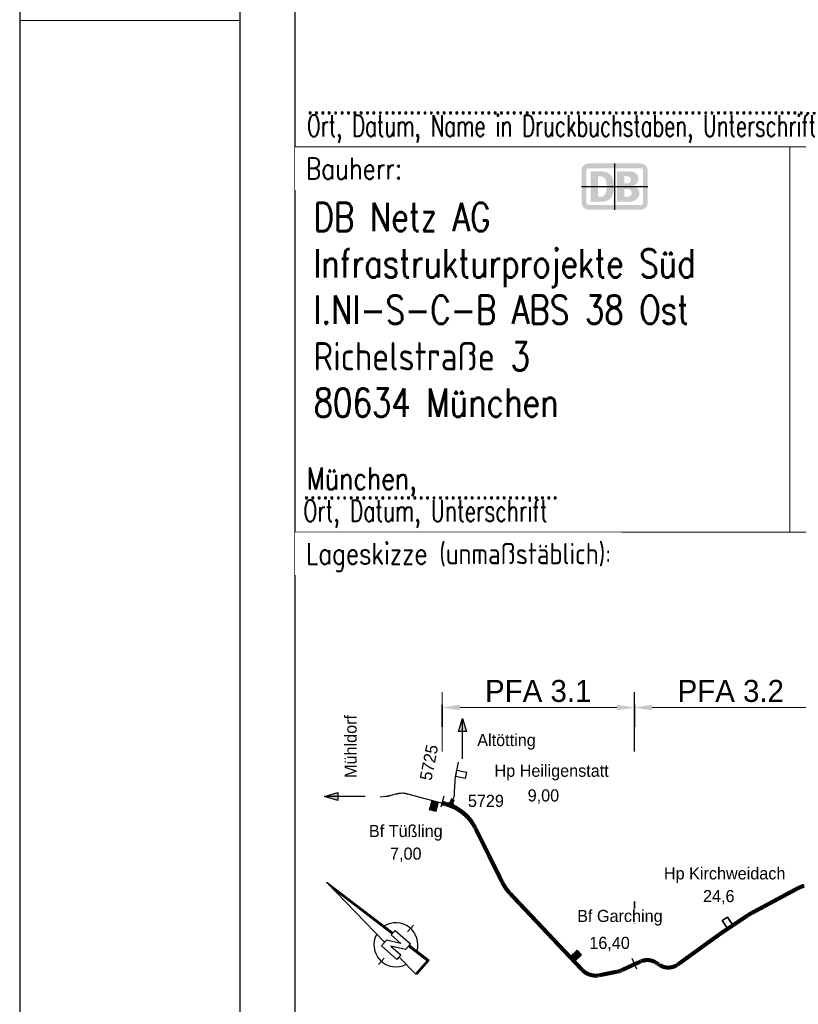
# Model space of a CAD drawing. Header units: metres. Extents: x -11 to 3521450, y 0 to 5943726.
# Tile 16 of 97: x 141.99 to 145.53, y 21.43 to 25.91. Entities that reach past the tile are written whole.
import ezdxf
from ezdxf.enums import TextEntityAlignment as Align

# ---------------------------------------------------------------- set-up
doc = ezdxf.new("R2010")
doc.units = ezdxf.units.M
doc.header["$PDMODE"] = 35
doc.header["$PDSIZE"] = 0.1
doc.linetypes.add('PUNKT2_2_2', pattern=[0.79375, 0, -0.79375])
for name, color, linetype in [('_SF_DBLOGO', 10, 'Continuous'), ('_SF_Lageskizze_PA3', 7, 'Continuous'), ('_TB_Lageskizze_PA3_025', 7, 'Continuous'), ('_TB_PFA-3.1', 10, 'Continuous'), ('_TB_PFA-3.2', 7, 'Continuous'), ('Stempel', 7, 'Continuous'), ('T__RANDI', 3, 'Continuous'), ('T__RANDO', 7, 'Continuous')]:
    doc.layers.add(name, color=color, linetype=linetype)
doc.layers.add('_SF_HILFE', color=6, linetype='Continuous', plot=False)
doc.layers.add('_TB_HILFE', color=6, linetype='Continuous', plot=False)
doc.styles.add('K_Isocp', font='k_isocp.SHX')
doc.styles.add('K_isocp_dim', font='K_isocp.shx')
doc.styles.add('SIMPLEX8', font='simplexd.shx', dxfattribs={"width": 0.8})
doc.dimstyles.new('A_P_M_25', dxfattribs={"dimscale": 10, "dimtxt": 2.5, "dimasz": 2, "dimexe": 1.75, "dimexo": 0.625, "dimtad": 1, "dimzin": 0, "dimdsep": 46, "dimtxsty": 'K_isocp_dim', "dimsah": 1, "dimcen": 2, "dimdle": 1.75, "dimadec": 0, "dimazin": 0, "dimtfac": 1, "dimtmove": 2, "dimatfit": 3, "dimfxl": 5, "dimfxlon": 1, "dimtvp": 1, "dimtolj": 1, "dimtzin": 0, "dimarcsym": 0})

# ---------------------------------------------------------------- blocks, each defined once
blk = doc.blocks.new('SOF_PAGEMARGIN_FB77')
at = {"layer": 'T__RANDI', "color": 3}
blk.add_line((20, 292), (20, 5), dxfattribs=at)
at = {"layer": 'T__RANDI', "color": 1, "linetype": 'Continuous', "lineweight": 18}
blk.add_line((0, 148.5), (20, 148.5), dxfattribs=at)
at = {"layer": 'T__RANDO', "color": 7}
blk.add_line((0, 297), (0, 0), dxfattribs=at)
blk = doc.blocks.new('N_PFEIL1')
for p, q in [((-0.42, -5.67), (0, 0)), ((0, 0), (0.43, -5.67)), ((0.33, -5.67), (-0.05, -0.67)), ((0.34, -5.67), (-0.045, -0.603)), ((0.36, -5.67), (-0.035, -0.469)), ((0.37, -5.67), (-0.03, -0.403)), ((0.38, -5.67), (-0.025, -0.336)), ((0.39, -5.67), (-0.02, -0.269)), ((0.4, -5.67), (-0.015, -0.202)), ((0.41, -5.67), (-0.01, -0.135)), ((0.42, -5.67), (-0.005, -0.068)), ((-0.75, -7.07), (-0.75, -5.67)), ((-0.75, -5.67), (-0.24, -5.67)), ((0.25, -6.56), (-0.24, -5.67)), ((0.25, -6.56), (0.25, -5.67)), ((0.65, -5.67), (0.25, -5.67)), ((0.65, -5.67), (0.65, -7.07)), ((-1.85, -6.37), (-1.25, -6.37)), ((0.14, -7.07), (-0.35, -6.18)), ((-0.35, -6.18), (-0.35, -7.07)), ((1.15, -6.37), (1.75, -6.37)), ((-0.35, -7.07), (-0.75, -7.07)), ((-0.53, -7.07), (-0.65, -8.67)), ((0.65, -7.07), (0.14, -7.07)), ((0.55, -8.67), (0.43, -7.07)), ((0.56, -8.68), (0.44, -7.07)), ((0.66, -8.77), (0.53, -7.07)), ((-0.65, -8.67), (0.55, -8.67)), ((-0.64, -8.68), (0.56, -8.68))]:
    blk.add_line(p, q)
for points in [[(0.35, -5.67), (0.35, -5.67), (-0.04, -0.536)], [(-0.63, -8.69), (0.57, -8.69), (0.45, -7.07)], [(-0.62, -8.7), (0.58, -8.7), (0.46, -7.07)], [(-0.61, -8.71), (0.59, -8.71), (0.47, -7.07)], [(-0.6, -8.72), (0.6, -8.72), (0.48, -7.07)], [(-0.59, -8.73), (0.61, -8.73), (0.49, -7.07)], [(-0.58, -8.74), (0.62, -8.74), (0.5, -7.07)], [(-0.57, -8.75), (0.63, -8.75), (0.51, -7.07)], [(-0.56, -8.76), (0.64, -8.76), (0.52, -7.07)], [(-0.555, -8.765), (0.65, -8.765), (0.525, -7.07)], [(-0.65, -8.67), (-0.55, -8.77), (-0.55, -8.77), (0.66, -8.77)]]:
    blk.add_lwpolyline(points)
for centre, radius, start, end in [((-0.049, -6.366), 1.501, 102.3439, 249.2863), ((-0.049, -6.369), 1.499, 294.81201, 73.76636)]:
    blk.add_arc(centre, radius, start, end)
blk = doc.blocks.new('*D24')
at = {"layer": '_TB_PFA-3.2', "color": 0, "lineweight": -2, "transparency": 16777216}
for p, q in [((-7.7064, 4.102), (-7.7064, 4.372)), ((-6.8307, 4.102), (-6.8307, 4.372)), ((-7.6264, 4.302), (-6.9107, 4.302))]:
    blk.add_line(p, q, dxfattribs=at)
at = {"layer": '_TB_PFA-3.2', "color": 0, "lineweight": 35, "transparency": 16777216}
for points in [[(-7.6264, 4.3154), (-7.6264, 4.2887), (-7.7064, 4.302)], [(-6.9107, 4.3154), (-6.9107, 4.2887), (-6.8307, 4.302)]]:
    blk.add_solid(points, dxfattribs=at)
at = {"layer": 'Defpoints', "color": 0, "lineweight": 35, "transparency": 16777216}
for p in [(-6.8307, 4.302), (-6.8307, 3.5159), (-7.7064, 3.1365)]:
    blk.add_point(p, dxfattribs=at)
at = {"layer": '_TB_PFA-3.2', "color": 0, "lineweight": 35, "transparency": 16777216, "insert": (-7.2686, 4.377), "char_height": 0.1, "attachment_point": 5, "style": 'K_isocp_dim'}
blk.add_mtext('\\A1;PFA 3.2', dxfattribs=at)
blk = doc.blocks.new('*D19')
at = {"layer": '_TB_PFA-3.1', "color": 0, "lineweight": -2, "transparency": 16777216}
for p, q in [((-8.5805, 4.102), (-8.5805, 4.372)), ((-7.707, 4.102), (-7.707, 4.372)), ((-8.5005, 4.302), (-7.787, 4.302))]:
    blk.add_line(p, q, dxfattribs=at)
at = {"layer": '_TB_PFA-3.1', "color": 0, "lineweight": 35, "transparency": 16777216}
for points in [[(-8.5005, 4.3154), (-8.5005, 4.2887), (-8.5805, 4.302)], [(-7.787, 4.3154), (-7.787, 4.2887), (-7.707, 4.302)]]:
    blk.add_solid(points, dxfattribs=at)
at = {"layer": 'Defpoints', "color": 0, "lineweight": 35, "transparency": 16777216}
for p in [(-7.707, 4.302), (-8.5805, 3.868), (-7.707, 3.1363)]:
    blk.add_point(p, dxfattribs=at)
at = {"layer": '_TB_PFA-3.1', "color": 0, "lineweight": 35, "transparency": 16777216, "insert": (-8.1437, 4.377), "char_height": 0.1, "attachment_point": 5, "style": 'K_isocp_dim'}
blk.add_mtext('\\A1;PFA 3.1', dxfattribs=at)
blk = doc.blocks.new('Planstempel')
at = {"layer": '_SF_DBLOGO'}
h = blk.add_hatch(color=256, dxfattribs=at)
edge = h.paths.add_edge_path()
edge.add_spline(control_points=[(-7.6762, 6.7749), (-7.6762, 6.7749), (-7.9162, 6.7749), (-7.9162, 6.7749), (-7.9327, 6.7749), (-7.9463, 6.7619), (-7.9463, 6.745), (-7.9463, 6.745), (-7.9463, 6.5952), (-7.9463, 6.5952), (-7.9463, 6.5783), (-7.9327, 6.5649), (-7.9162, 6.5649), (-7.9162, 6.5649), (-7.6762, 6.5649), (-7.6762, 6.5649), (-7.66, 6.5649), (-7.6463, 6.5783), (-7.6463, 6.5952), (-7.6463, 6.5952), (-7.6463, 6.745), (-7.6463, 6.745), (-7.6463, 6.7619), (-7.66, 6.7749), (-7.6762, 6.7749)], knot_values=[0, 0, 0, 0, 1, 1, 1, 2, 2, 2, 3, 3, 3, 4, 4, 4, 5, 5, 5, 6, 6, 6, 7, 7, 7, 8, 8, 8, 8], degree=3, periodic=0)
edge = h.paths.add_edge_path(flags=17)
edge.add_spline(control_points=[(-7.6683, 6.5952), (-7.6683, 6.5904), (-7.6714, 6.5866), (-7.6762, 6.5866), (-7.6762, 6.5866), (-7.9162, 6.5866), (-7.9162, 6.5866), (-7.921, 6.5866), (-7.9244, 6.5904), (-7.9244, 6.5952), (-7.9244, 6.5952), (-7.9244, 6.745), (-7.9244, 6.745), (-7.9244, 6.7498), (-7.921, 6.7536), (-7.9162, 6.7536), (-7.9162, 6.7536), (-7.6762, 6.7536), (-7.6762, 6.7536), (-7.6714, 6.7536), (-7.6683, 6.7498), (-7.6683, 6.745), (-7.6683, 6.745), (-7.6683, 6.5952), (-7.6683, 6.5952)], knot_values=[0, 0, 0, 0, 1, 1, 1, 2, 2, 2, 3, 3, 3, 4, 4, 4, 5, 5, 5, 6, 6, 6, 7, 7, 7, 8, 8, 8, 8], degree=3, periodic=0)
edge = h.paths.add_edge_path(flags=16)
edge.add_spline(control_points=[(-7.8546, 6.6012), (-7.8546, 6.6012), (-7.9051, 6.6012), (-7.9051, 6.6012), (-7.9051, 6.6012), (-7.9051, 6.7387), (-7.9051, 6.7387), (-7.9051, 6.7387), (-7.8546, 6.7387), (-7.8546, 6.7387), (-7.819, 6.7387), (-7.8, 6.7164), (-7.8, 6.6706), (-7.8, 6.6308), (-7.8127, 6.6015), (-7.8546, 6.6012)], knot_values=[0, 0, 0, 0, 1, 1, 1, 2, 2, 2, 3, 3, 3, 4, 4, 4, 5, 5, 5, 5], degree=3, periodic=0)
edge = h.paths.add_edge_path(flags=0)
edge.add_spline(control_points=[(-7.8327, 6.6677), (-7.8327, 6.6954), (-7.8356, 6.717), (-7.8654, 6.717), (-7.8654, 6.717), (-7.8721, 6.717), (-7.8721, 6.717), (-7.8721, 6.717), (-7.8721, 6.6235), (-7.8721, 6.6235), (-7.8721, 6.6235), (-7.8603, 6.6235), (-7.8603, 6.6235), (-7.8429, 6.6235), (-7.8327, 6.6375), (-7.8327, 6.6677)], knot_values=[0, 0, 0, 0, 1, 1, 1, 2, 2, 2, 3, 3, 3, 4, 4, 4, 5, 5, 5, 5], degree=3, periodic=0)
edge = h.paths.add_edge_path(flags=16)
edge.add_spline(control_points=[(-7.7321, 6.6012), (-7.7321, 6.6012), (-7.7854, 6.6012), (-7.7854, 6.6012), (-7.7854, 6.6012), (-7.7854, 6.7387), (-7.7854, 6.7387), (-7.7854, 6.7387), (-7.7295, 6.7387), (-7.7295, 6.7387), (-7.7032, 6.7387), (-7.6889, 6.7278), (-7.6889, 6.7021), (-7.6889, 6.6887), (-7.7, 6.6792), (-7.7121, 6.6731), (-7.6952, 6.6684), (-7.6838, 6.6582), (-7.6838, 6.641), (-7.6838, 6.613), (-7.7073, 6.6012), (-7.7321, 6.6012)], knot_values=[0, 0, 0, 0, 1, 1, 1, 2, 2, 2, 3, 3, 3, 4, 4, 4, 5, 5, 5, 6, 6, 6, 7, 7, 7, 7], degree=3, periodic=0)
edge = h.paths.add_edge_path(flags=0)
edge.add_spline(control_points=[(-7.7527, 6.6843), (-7.7527, 6.6843), (-7.7413, 6.6843), (-7.7413, 6.6843), (-7.7305, 6.6843), (-7.7226, 6.689), (-7.7226, 6.7008), (-7.7226, 6.7139), (-7.7327, 6.7174), (-7.7435, 6.7174), (-7.7435, 6.7174), (-7.7527, 6.7174), (-7.7527, 6.7174), (-7.7527, 6.7174), (-7.7527, 6.6843), (-7.7527, 6.6843)], knot_values=[0, 0, 0, 0, 1, 1, 1, 2, 2, 2, 3, 3, 3, 4, 4, 4, 5, 5, 5, 5], degree=3, periodic=0)
edge = h.paths.add_edge_path(flags=0)
edge.add_spline(control_points=[(-7.7187, 6.6416), (-7.7187, 6.6556), (-7.7276, 6.6588), (-7.7406, 6.6588), (-7.7406, 6.6588), (-7.7527, 6.6588), (-7.7527, 6.6588), (-7.7527, 6.6588), (-7.7527, 6.6235), (-7.7527, 6.6235), (-7.7527, 6.6235), (-7.741, 6.6235), (-7.741, 6.6235), (-7.7292, 6.6235), (-7.7187, 6.6273), (-7.7187, 6.6416)], knot_values=[0, 0, 0, 0, 1, 1, 1, 2, 2, 2, 3, 3, 3, 4, 4, 4, 5, 5, 5, 5], degree=3, periodic=0)
at = {"layer": '_SF_Lageskizze_PA3'}
h = blk.add_hatch(color=256, dxfattribs=at)
h.dxf.hatch_style = 1
h.paths.add_polyline_path([(-8.4879, 4.2525), (-8.5065, 4.1926), (-8.4879, 4.1926)])
h.paths.add_polyline_path([(-8.4879, 4.2525), (-8.4879, 4.1926), (-8.4693, 4.1926)])
h = blk.add_hatch(color=256, dxfattribs=at)
h.dxf.hatch_style = 1
h.paths.add_polyline_path([(-9.1142, 3.8978), (-9.0543, 3.8791), (-9.0543, 3.8978)])
h.paths.add_polyline_path([(-9.1142, 3.8978), (-9.0543, 3.8978), (-9.0543, 3.9164)])
at = {"layer": '_TB_Lageskizze_PA3_025'}
h = blk.add_hatch(color=256, dxfattribs=at)
h.dxf.hatch_style = 1
h.paths.add_polyline_path([(-8.5981, 3.8727), (-8.6262, 3.8801), (-8.6374, 3.8378), (-8.6093, 3.8303)])
at = {"layer": '_TB_PFA-3.1'}
h = blk.add_hatch(color=256, dxfattribs=at)
h.dxf.hatch_style = 1
h.paths.add_polyline_path([(-7.9468, 3.1787), (-7.9667, 3.1998), (-7.9986, 3.1697), (-7.9787, 3.1486)])
at = {"layer": '_SF_HILFE'}
for p, q in [((-7.7963, 6.5649), (-7.7963, 6.7749)), ((-7.9463, 6.6699), (-7.6463, 6.6699))]:
    blk.add_line(p, q, dxfattribs=at)
at = {"layer": '_SF_Lageskizze_PA3'}
for p, q in [((-8.4879, 4.0691), (-8.4879, 4.2525)), ((-8.9308, 3.8978), (-9.1142, 3.8978))]:
    blk.add_line(p, q, dxfattribs=at)
for points in [[(-8.5065, 4.1926), (-8.4879, 4.2525), (-8.4693, 4.1926)], [(-9.0543, 3.8791), (-9.1142, 3.8978), (-9.0543, 3.9164)]]:
    blk.add_lwpolyline(points, close=True, dxfattribs=at)
at = {"layer": '_TB_HILFE'}
for p, q in [((-8.572, 3.8989), (-8.5857, 3.8489)), ((-7.7187, 3.1624), (-7.6974, 3.115))]:
    blk.add_line(p, q, dxfattribs=at)
at = {"layer": '_TB_Lageskizze_PA3_025'}
for points in [[(-8.5707, 3.8654, 0.176963), (-8.5496, 3.8681, 0.009124), (-8.5487, 3.8686, 0.008373), (-8.5479, 3.8691, 0.007621), (-8.5471, 3.8697, 0.00687), (-8.5463, 3.8703, 0.006118), (-8.5455, 3.8708, 0.005366), (-8.5447, 3.8715, 0.004615), (-8.5439, 3.8721, 0.003863), (-8.5432, 3.8727, 0.043365), (-8.5346, 3.8815, 0.003557), (-8.534, 3.8823, 0.003879), (-8.5334, 3.883, 0.004202), (-8.5328, 3.8838, 0.004524), (-8.5322, 3.8845, 0.004847), (-8.5317, 3.8853, 0.005169), (-8.5311, 3.8861, 0.005492), (-8.5306, 3.8869, 0.005814), (-8.5301, 3.8878, 0.08419), (-8.5253, 3.9001, 0.027168), (-8.5246, 3.9044, 0.003104), (-8.5246, 3.9049, 0.00269), (-8.5245, 3.9055, 0.002276), (-8.5245, 3.906, 0.001862), (-8.5244, 3.9065, 0.001448), (-8.5244, 3.907, 0.001035), (-8.5244, 3.9076, 0.000621), (-8.5244, 3.908, 0.000207), (-8.5243, 3.9087), (-8.5237, 3.9208), (-8.5215, 3.9674, -0.000078), (-8.5214, 3.968, -0.000234), (-8.5214, 3.9684, -0.000391), (-8.5214, 3.969, -0.000547), (-8.5214, 3.9695, -0.001563), (-8.5213, 3.9706, -0.002188), (-8.5212, 3.9716, -0.012223), (-8.5199, 3.9826, -0.002188), (-8.5197, 3.9836, -0.001563), (-8.5195, 3.9847, -0.000547), (-8.5194, 3.9852, -0.000391), (-8.5193, 3.9857, -0.000234), (-8.5192, 3.9861, -0.000078), (-8.5191, 3.9867), (-8.5057, 4.0543)], [(-8.8623, 3.8963), (-8.836, 3.8993, 0.000045), (-8.8341, 3.8995, 0.000316), (-8.833, 3.8996, 0.000345), (-8.8322, 3.8997, 0.000514), (-8.8315, 3.8998, 0.000718), (-8.8308, 3.8999, 0.000955), (-8.83, 3.8999, 0.001215), (-8.8293, 3.9, 0.001452), (-8.8286, 3.9001, 0.001656), (-8.8278, 3.9002, 0.001825), (-8.8271, 3.9003, 0.004024), (-8.8256, 3.9006, 0.004295), (-8.8241, 3.9008, 0.004295), (-8.8227, 3.9011, 0.004024), (-8.8212, 3.9014, 0.001825), (-8.8205, 3.9016, 0.001656), (-8.8197, 3.9018, 0.001452), (-8.819, 3.9019, 0.001215), (-8.8183, 3.9021, 0.000955), (-8.8176, 3.9023, 0.000718), (-8.8168, 3.9025, 0.000514), (-8.8161, 3.9026, 0.000345), (-8.8154, 3.9028, 0.000316), (-8.8143, 3.9031, 0.000045), (-8.8125, 3.9036), (-8.7888, 3.9096, -0.000073), (-8.7863, 3.9103, -0.000511), (-8.7849, 3.9106, -0.000557), (-8.7838, 3.9109, -0.00083), (-8.7829, 3.9111, -0.001159), (-8.7818, 3.9114, -0.001542), (-8.7809, 3.9116, -0.001962), (-8.7799, 3.9119, -0.002345), (-8.7789, 3.9121, -0.002674), (-8.7779, 3.9123, -0.002948), (-8.7769, 3.9125, -0.003167), (-8.7759, 3.9127, -0.003331), (-8.7749, 3.9129, -0.003441), (-8.7739, 3.913, -0.003495), (-8.7729, 3.9132, -0.071725), (-8.752, 3.9131, -0.003495), (-8.751, 3.9129, -0.003441), (-8.75, 3.9127, -0.003331), (-8.749, 3.9126, -0.003167), (-8.748, 3.9124, -0.002948), (-8.747, 3.9121, -0.002674), (-8.746, 3.9119, -0.002345), (-8.745, 3.9117, -0.001962), (-8.744, 3.9114, -0.001542), (-8.7431, 3.9112, -0.001159), (-8.742, 3.9109, -0.00083), (-8.7411, 3.9107, -0.000557), (-8.74, 3.9104, -0.000511), (-8.7386, 3.91, -0.000073), (-8.7361, 3.9094), (-8.6814, 3.8948), (-8.5659, 3.8641, -0.00008), (-8.5647, 3.8638, -0.000239), (-8.5638, 3.8636, -0.000398), (-8.5627, 3.8633, -0.000558), (-8.5618, 3.863, -0.000717), (-8.5607, 3.8627, -0.000876), (-8.5597, 3.8624, -0.001036), (-8.5587, 3.8621, -0.001195), (-8.5577, 3.8619, -0.046598), (-8.5214, 3.8476, -0.012252), (-8.5124, 3.8429)]]:
    blk.add_lwpolyline(points, format="xyb", dxfattribs=at)
for points in [[(-8.5188, 3.9883), (-8.5131, 4.0168), (-8.4701, 4.0083), (-8.4758, 3.9798)], [(-8.6262, 3.8801), (-8.5981, 3.8727), (-8.6093, 3.8303), (-8.6374, 3.8378)]]:
    blk.add_lwpolyline(points, close=True, dxfattribs=at)
at = {"layer": '_TB_Lageskizze_PA3_025', "flags": 128}
blk.add_lwpolyline([(-8.5124, 3.8429, -0.033192), (-8.4895, 3.8278, -0.080722), (-8.4432, 3.7793, -0.010763), (-8.4384, 3.772, -0.025524), (-8.4319, 3.7609, -0.001928), (-8.4312, 3.7594, -0.001671), (-8.4304, 3.7579, -0.001414), (-8.4296, 3.7564, -0.001157), (-8.4288, 3.7548, -0.0009), (-8.4281, 3.7534, -0.000643), (-8.4273, 3.7518, -0.000386), (-8.4267, 3.7506, -0.000129), (-8.4258, 3.7488), (-8.308, 3.5122, 0.000068), (-8.3076, 3.5113, 0.000205), (-8.3072, 3.5106, 0.000342), (-8.3068, 3.5098, 0.000479), (-8.3064, 3.509, 0.000615), (-8.306, 3.5081, 0.000752), (-8.3056, 3.5074, 0.000889), (-8.3052, 3.5065, 0.001025), (-8.3048, 3.5057, 0.063974), (-8.2742, 3.4619, 0.001172), (-8.2735, 3.4611, 0.001016), (-8.2728, 3.4603, 0.000859), (-8.2721, 3.4596, 0.000703), (-8.2714, 3.4588, 0.000547), (-8.2707, 3.4581, 0.000391), (-8.27, 3.4573, 0.000234), (-8.2694, 3.4566, 0.000078), (-8.2686, 3.4558), (-8.036, 3.2094), (-7.9479, 3.116, 0.000073), (-7.9473, 3.1153, 0.00022), (-7.9468, 3.1149, 0.000366), (-7.9463, 3.1143, 0.000513), (-7.9458, 3.1137, 0.000659), (-7.9452, 3.1131, 0.000806), (-7.9447, 3.1126, 0.000952), (-7.9441, 3.112, 0.001099), (-7.9436, 3.1115, 0.001245), (-7.943, 3.1109, 0.001392), (-7.9425, 3.1104, 0.001538), (-7.9419, 3.1098, 0.001685), (-7.9414, 3.1093, 0.003809), (-7.9402, 3.1082, 0.004395), (-7.9391, 3.1071, 0.163245), (-7.8906, 3.0857, 0.053264), (-7.8733, 3.086, -0.01641), (-7.8718, 3.0861, 0.003739), (-7.8703, 3.0864, 0.003164), (-7.8689, 3.0866, 0.002588), (-7.8674, 3.0869, 0.001078), (-7.8666, 3.087, 0.000935), (-7.8659, 3.0871, 0.000791), (-7.8652, 3.0873, 0.000647), (-7.8644, 3.0874, 0.000503), (-7.8637, 3.0875, 0.000359), (-7.863, 3.0877, 0.000216), (-7.8623, 3.0878, 0.000072), (-7.8615, 3.088), (-7.7915, 3.1018, 0.000058), (-7.7893, 3.1022, 0.000409), (-7.7879, 3.1025, 0.000446), (-7.787, 3.1027, 0.000665), (-7.7861, 3.1028, 0.000928), (-7.7852, 3.103, 0.001234), (-7.7843, 3.1032, 0.00157), (-7.7834, 3.1034, 0.001877), (-7.7826, 3.1036, 0.00214), (-7.7817, 3.1038, 0.002359), (-7.7808, 3.104, 0.002534), (-7.7799, 3.1042, 0.002666), (-7.779, 3.1045, 0.002753), (-7.7781, 3.1047, 0.002797), (-7.7773, 3.105, 0.014295), (-7.7728, 3.1064, 0.002797), (-7.772, 3.1067, 0.002753), (-7.7711, 3.107, 0.002666), (-7.7703, 3.1073, 0.002534), (-7.7694, 3.1077, 0.002359), (-7.7686, 3.108, 0.00214), (-7.7677, 3.1084, 0.001877), (-7.7669, 3.1087, 0.00157), (-7.7661, 3.1091, 0.001234), (-7.7653, 3.1095, 0.000928), (-7.7644, 3.1099, 0.000665), (-7.7636, 3.1102, 0.000446), (-7.7627, 3.1106, 0.000409), (-7.7615, 3.1112, 0.000058), (-7.7594, 3.1121), (-7.6856, 3.1461, -0.000075), (-7.6832, 3.1472, -0.000524), (-7.6818, 3.1478, -0.000571), (-7.6808, 3.1483, -0.000851), (-7.6799, 3.1487, -0.001188), (-7.6789, 3.1491, -0.001581), (-7.678, 3.1495, -0.002011), (-7.677, 3.15, -0.002404), (-7.6761, 3.1504, -0.002741), (-7.6751, 3.1508, -0.003021), (-7.6742, 3.1511, -0.003246), (-7.6732, 3.1515, -0.003414), (-7.6722, 3.1519, -0.003526), (-7.6712, 3.1522, -0.003583), (-7.6702, 3.1526, -0.207959), (-7.6127, 3.1471, -0.002936), (-7.6119, 3.1467, -0.002747), (-7.6111, 3.1463, -0.002557), (-7.6104, 3.1458, -0.002368), (-7.6096, 3.1454, -0.002178), (-7.6089, 3.1449, -0.001989), (-7.6081, 3.1444, -0.001799), (-7.6074, 3.144, -0.00161), (-7.6066, 3.1435, -0.001421), (-7.6059, 3.143, -0.001231), (-7.6052, 3.1425, -0.001042), (-7.6045, 3.142, -0.000852), (-7.6037, 3.1415, -0.000663), (-7.603, 3.1411, -0.000474), (-7.6023, 3.1406, -0.000284), (-7.6017, 3.1401, -0.000095), (-7.6008, 3.1396), (-7.5989, 3.1382, 0.000089), (-7.5981, 3.1377, 0.000267), (-7.5975, 3.1373, 0.000444), (-7.5968, 3.1368, 0.000622), (-7.5962, 3.1364, 0.0008), (-7.5955, 3.1359, 0.000977), (-7.5948, 3.1355, 0.001155), (-7.5941, 3.135, 0.001333), (-7.5934, 3.1345, 0.00151), (-7.5927, 3.1341, 0.001688), (-7.592, 3.1337, 0.001866), (-7.5913, 3.1332, 0.002043), (-7.5906, 3.1328, 0.002221), (-7.5899, 3.1323, 0.002399), (-7.5892, 3.1319, 0.002576), (-7.5885, 3.1315, 0.002754), (-7.5878, 3.1311, 0.153381), (-7.5451, 3.1222, 0.050618), (-7.5305, 3.1251, 0.052771), (-7.5169, 3.131, 0.003579), (-7.516, 3.1315, 0.003523), (-7.5151, 3.132, 0.00341), (-7.5143, 3.1325, 0.003242), (-7.5134, 3.1331, 0.003018), (-7.5126, 3.1336, 0.002738), (-7.5117, 3.1342, 0.002401), (-7.5109, 3.1347, 0.002009), (-7.5101, 3.1353, 0.001579), (-7.5093, 3.1359, 0.001187), (-7.5084, 3.1365, 0.00085), (-7.5076, 3.137, 0.00057), (-7.5068, 3.1376, 0.000523), (-7.5055, 3.1385, 0.000075), (-7.5035, 3.14), (-7.378, 3.2307), (-7.3232, 3.2703, -0.000075), (-7.322, 3.2712, -0.000225), (-7.3211, 3.2718, -0.000376), (-7.32, 3.2726, -0.000526), (-7.319, 3.2733, -0.006913), (-7.3068, 3.2818, -0.000526), (-7.3058, 3.2825, -0.000376), (-7.3046, 3.2833, -0.000225), (-7.3037, 3.2839, -0.000075), (-7.3025, 3.2847), (-7.1919, 3.3586, -0.00011), (-7.1908, 3.3593, -0.000331), (-7.1899, 3.3599, -0.000552), (-7.1889, 3.3605, -0.000773), (-7.188, 3.3612, -0.000994), (-7.187, 3.3618, -0.001215), (-7.186, 3.3624, -0.001435), (-7.185, 3.3631, -0.001656), (-7.184, 3.3637, -0.009181), (-7.1788, 3.3668, -0.00184), (-7.1777, 3.3675, -0.001595), (-7.1766, 3.3681, -0.00135), (-7.1755, 3.3687, -0.001104), (-7.1743, 3.3694, -0.000859), (-7.1732, 3.37, -0.000613), (-7.172, 3.3706, -0.000368), (-7.171, 3.3711, -0.000123), (-7.1697, 3.3719), (-6.9681, 3.48, -0.000097), (-6.9672, 3.4805, -0.000292), (-6.9665, 3.4809, -0.000486), (-6.9656, 3.4813, -0.00068), (-6.9649, 3.4817, -0.000875), (-6.964, 3.4822, -0.001069), (-6.9633, 3.4826, -0.001263), (-6.9624, 3.483, -0.001458), (-6.9616, 3.4834, -0.049672)], format="xyb", dxfattribs=at)
at = {"layer": '_TB_PFA-3.1', "linetype": 'PUNKT2_2_2', "lineweight": 35}
for p, q in [((-8.5805, 4.3139), (-8.5805, 3.868)), ((-7.7064, 4.3139), (-7.7064, 3.1365))]:
    blk.add_line(p, q, dxfattribs=at)
at = {"layer": '_TB_PFA-3.1'}
for points, const_width in [([(-8.4435, 3.7777), (-8.4474, 3.7844, -0.010933), (-8.4506, 3.789), (-8.452, 3.7911, 0.020583), (-8.4548, 3.7949, 0.003694), (-8.4554, 3.7956, 0.002958), (-8.456, 3.7963, 0.002222), (-8.4565, 3.797, 0.001487), (-8.4572, 3.7978, 0.014235), (-8.4653, 3.8065, 0.027398), (-8.4825, 3.8225, 0.015008), (-8.492, 3.8298, 0.000801), (-8.4925, 3.8302, 0.000572), (-8.4932, 3.8306, 0.000343), (-8.4937, 3.831, 0.000114), (-8.4944, 3.8315), (-8.4978, 3.834, 0.000313), (-8.4984, 3.8344, 0.000938), (-8.4989, 3.8347, 0.001563), (-8.4994, 3.8351, 0.002188), (-8.4999, 3.8354, 0.015163), (-8.5031, 3.8375, 0.002188), (-8.5036, 3.8378, 0.001563), (-8.5042, 3.8381, 0.000938), (-8.5046, 3.8384, 0.000312), (-8.5052, 3.8387), (-8.5096, 3.8413, 0.000109), (-8.5104, 3.8417, 0.000326), (-8.5109, 3.842, 0.000544), (-8.5116, 3.8424, 0.000761), (-8.5122, 3.8427, 0.01223), (-8.5212, 3.8475, 0.000816), (-8.5219, 3.8479, 0.000583), (-8.5226, 3.8482, 0.00035), (-8.5232, 3.8485, 0.000117), (-8.524, 3.8489, -0.000293), (-8.5244, 3.8491, -0.000879), (-8.5247, 3.8493, -0.001465), (-8.5251, 3.8494, -0.002051), (-8.5254, 3.8496, -0.002637), (-8.5258, 3.8498, -0.003223), (-8.5261, 3.85, -0.003809), (-8.5264, 3.8502, -0.004395), (-8.5268, 3.8504, -0.357466), (-8.5358, 3.8752, -0.004466), (-8.5357, 3.8755, -0.004024), (-8.5356, 3.8759, -0.003582), (-8.5354, 3.8762, -0.003139), (-8.5353, 3.8766, -0.002697), (-8.5351, 3.877, -0.002255), (-8.535, 3.8773, -0.001812), (-8.5348, 3.8777, -0.00137), (-8.5347, 3.878, -0.018282), (-8.5319, 3.8836, -0.00424), (-8.5311, 3.8849, -0.003305), (-8.5303, 3.8864), (-8.5302, 3.8865)], 0.0185), ([(-8.5805, 3.868), (-8.5659, 3.8641, -0.00008), (-8.5647, 3.8638, -0.000239), (-8.5638, 3.8636, -0.000398), (-8.5627, 3.8633, -0.000558), (-8.5618, 3.863, -0.000717), (-8.5607, 3.8627, -0.000876), (-8.5597, 3.8624, -0.001036), (-8.5587, 3.8621, -0.001195), (-8.5577, 3.8619, -0.046598), (-8.5214, 3.8476, -0.012252), (-8.5124, 3.8429)], 0.0206), ([(-8.5127, 3.8413, -0.033192), (-8.4898, 3.8262, -0.080722), (-8.4435, 3.7777, -0.010763), (-8.4387, 3.7703, -0.025524), (-8.4323, 3.7592, -0.001928), (-8.4315, 3.7578, -0.001671), (-8.4307, 3.7562, -0.001414), (-8.4299, 3.7548, -0.001157), (-8.4291, 3.7532, -0.0009), (-8.4284, 3.7518, -0.000643), (-8.4276, 3.7502, -0.000386), (-8.427, 3.7489, -0.000129), (-8.4261, 3.7472), (-8.3084, 3.5106, 0.000068), (-8.3079, 3.5097, 0.000205), (-8.3076, 3.509, 0.000342), (-8.3071, 3.5081, 0.000479), (-8.3067, 3.5074, 0.000615), (-8.3063, 3.5065, 0.000752), (-8.3059, 3.5057, 0.000889), (-8.3055, 3.5049, 0.001025), (-8.3051, 3.5041, 0.063974), (-8.2746, 3.4602, 0.001172), (-8.2739, 3.4595, 0.001016), (-8.2731, 3.4587, 0.000859), (-8.2725, 3.458, 0.000703), (-8.2717, 3.4572, 0.000547), (-8.2711, 3.4565, 0.000391), (-8.2703, 3.4557, 0.000234), (-8.2697, 3.455, 0.000078), (-8.2689, 3.4541), (-8.0364, 3.2077), (-7.9482, 3.1144, 0.000073), (-7.9476, 3.1137, 0.00022), (-7.9472, 3.1132, 0.000366), (-7.9466, 3.1126, 0.000513), (-7.9461, 3.1121, 0.000659), (-7.9455, 3.1115, 0.000806), (-7.945, 3.111, 0.000952), (-7.9444, 3.1104, 0.001099), (-7.9439, 3.1099, 0.001245), (-7.9434, 3.1093, 0.001392), (-7.9428, 3.1087, 0.001538), (-7.9422, 3.1082, 0.001685), (-7.9417, 3.1076, 0.003809), (-7.9405, 3.1065, 0.004395), (-7.9394, 3.1055, 0.163245), (-7.8909, 3.0841, 0.053264), (-7.8736, 3.0843, -0.01641), (-7.8722, 3.0845, 0.003739), (-7.8706, 3.0848, 0.003164), (-7.8692, 3.085, 0.002588), (-7.8677, 3.0852, 0.001078), (-7.867, 3.0854, 0.000935), (-7.8662, 3.0855, 0.000791), (-7.8655, 3.0856, 0.000647), (-7.8647, 3.0858, 0.000503), (-7.864, 3.0859, 0.000359), (-7.8633, 3.0861, 0.000216), (-7.8627, 3.0862, 0.000072), (-7.8618, 3.0864), (-7.7918, 3.1002, 0.000058), (-7.7896, 3.1006, 0.000409), (-7.7882, 3.1009, 0.000446), (-7.7873, 3.1011, 0.000665), (-7.7864, 3.1012, 0.000928), (-7.7855, 3.1014, 0.001234), (-7.7847, 3.1016, 0.00157), (-7.7837, 3.1018, 0.001877), (-7.7829, 3.102, 0.00214), (-7.782, 3.1022, 0.002359), (-7.7811, 3.1024, 0.002534), (-7.7802, 3.1026, 0.002666), (-7.7793, 3.1029, 0.002753), (-7.7785, 3.1031, 0.002797), (-7.7776, 3.1033, 0.014295), (-7.7732, 3.1048, 0.002797), (-7.7723, 3.1051, 0.002753), (-7.7714, 3.1054, 0.002666), (-7.7706, 3.1057, 0.002534), (-7.7698, 3.1061, 0.002359), (-7.7689, 3.1064, 0.00214), (-7.7681, 3.1068, 0.001877), (-7.7673, 3.1071, 0.00157), (-7.7664, 3.1075, 0.001234), (-7.7656, 3.1079, 0.000928), (-7.7647, 3.1082, 0.000665), (-7.764, 3.1086, 0.000446), (-7.7631, 3.109, 0.000409), (-7.7618, 3.1096, 0.000058), (-7.7598, 3.1105), (-7.7073, 3.1347)], 0.0185)]:
    blk.add_lwpolyline(points, format="xyb", dxfattribs=dict(at, const_width=const_width))
blk.add_lwpolyline([(-7.9667, 3.1998), (-7.9468, 3.1787), (-7.9787, 3.1486), (-7.9986, 3.1697)], close=True, dxfattribs=at)
at = {"layer": '_TB_PFA-3.2', "linetype": 'PUNKT2_2_2', "lineweight": 35}
blk.add_line((-7.7064, 4.3139), (-7.7064, 3.1365), dxfattribs=at)
at = {"layer": '_TB_PFA-3.2', "const_width": 0.0185}
blk.add_lwpolyline([(-7.7073, 3.1347), (-7.6859, 3.1445, -0.000075), (-7.6836, 3.1456, -0.000524), (-7.6821, 3.1462, -0.000571), (-7.6811, 3.1467, -0.000851), (-7.6802, 3.1471, -0.001188), (-7.6793, 3.1475, -0.001581), (-7.6783, 3.1479, -0.002011), (-7.6774, 3.1484, -0.002404), (-7.6764, 3.1487, -0.002741), (-7.6754, 3.1492, -0.003021), (-7.6745, 3.1495, -0.003246), (-7.6735, 3.1499, -0.003414), (-7.6725, 3.1503, -0.003526), (-7.6716, 3.1506, -0.003583), (-7.6706, 3.1509, -0.207959), (-7.613, 3.1455, -0.002936), (-7.6122, 3.1451, -0.002747), (-7.6115, 3.1446, -0.002557), (-7.6107, 3.1442, -0.002368), (-7.6099, 3.1437, -0.002178), (-7.6092, 3.1433, -0.001989), (-7.6084, 3.1428, -0.001799), (-7.6077, 3.1424, -0.00161), (-7.607, 3.1419, -0.001421), (-7.6062, 3.1414, -0.001231), (-7.6055, 3.1409, -0.001042), (-7.6048, 3.1404, -0.000852), (-7.604, 3.1399, -0.000663), (-7.6033, 3.1395, -0.000474), (-7.6026, 3.1389, -0.000284), (-7.602, 3.1385, -0.000095), (-7.6011, 3.1379), (-7.5992, 3.1366, 0.000089), (-7.5984, 3.1361, 0.000267), (-7.5979, 3.1357, 0.000444), (-7.5971, 3.1352, 0.000622), (-7.5965, 3.1348, 0.0008), (-7.5958, 3.1343, 0.000977), (-7.5951, 3.1338, 0.001155), (-7.5944, 3.1334, 0.001333), (-7.5937, 3.1329, 0.00151), (-7.593, 3.1325, 0.001688), (-7.5923, 3.132, 0.001866), (-7.5916, 3.1316, 0.002043), (-7.5909, 3.1312, 0.002221), (-7.5902, 3.1307, 0.002399), (-7.5895, 3.1303, 0.002576), (-7.5888, 3.1299, 0.002754), (-7.5881, 3.1295, 0.153381), (-7.5454, 3.1206, 0.050618), (-7.5308, 3.1235, 0.052771), (-7.5172, 3.1294, 0.003579), (-7.5163, 3.1299, 0.003523), (-7.5155, 3.1304, 0.00341), (-7.5146, 3.1309, 0.003242), (-7.5137, 3.1314, 0.003018), (-7.5129, 3.132, 0.002738), (-7.512, 3.1326, 0.002401), (-7.5112, 3.1331, 0.002009), (-7.5104, 3.1337, 0.001579), (-7.5096, 3.1342, 0.001187), (-7.5087, 3.1348, 0.00085), (-7.508, 3.1354, 0.00057), (-7.5071, 3.136, 0.000523), (-7.5059, 3.1369, 0.000075), (-7.5038, 3.1384), (-7.3784, 3.2291), (-7.3236, 3.2687, -0.000075), (-7.3223, 3.2696, -0.000225), (-7.3215, 3.2702, -0.000376), (-7.3203, 3.271, -0.000526), (-7.3193, 3.2717, -0.006913), (-7.3071, 3.2802, -0.000526), (-7.3061, 3.2809, -0.000376), (-7.3049, 3.2817, -0.000225), (-7.304, 3.2823, -0.000075), (-7.3028, 3.2831), (-7.1922, 3.3569, -0.00011), (-7.1911, 3.3577, -0.000331), (-7.1903, 3.3582, -0.000552), (-7.1892, 3.3589, -0.000773), (-7.1883, 3.3595, -0.000994), (-7.1873, 3.3602, -0.001215), (-7.1863, 3.3608, -0.001435), (-7.1853, 3.3615, -0.001656), (-7.1844, 3.3621, -0.009181), (-7.1791, 3.3652, -0.00184), (-7.178, 3.3659, -0.001595), (-7.1769, 3.3665, -0.00135), (-7.1758, 3.3671, -0.001104), (-7.1746, 3.3678, -0.000859), (-7.1735, 3.3684, -0.000613), (-7.1723, 3.369, -0.000368), (-7.1714, 3.3695, -0.000123), (-7.17, 3.3702), (-6.9684, 3.4784, -0.000097), (-6.9675, 3.4789, -0.000292), (-6.9668, 3.4793, -0.000486), (-6.966, 3.4797, -0.00068), (-6.9652, 3.4801, -0.000875), (-6.9644, 3.4805, -0.001069), (-6.9636, 3.481, -0.001263), (-6.9628, 3.4814, -0.001458), (-6.962, 3.4818, -0.049672), (-6.9348, 3.4922, -0.010529)], format="xyb", dxfattribs=at)
at = {"layer": '_TB_PFA-3.2'}
blk.add_lwpolyline([(-7.3081, 3.3337), (-7.2839, 3.3499), (-7.2595, 3.3134), (-7.2837, 3.2972)], close=True, dxfattribs=at)
blk.add_lwpolyline([(-7.3081, 3.3337), (-7.2839, 3.3499), (-7.2595, 3.3134), (-7.2837, 3.2972)], close=True, dxfattribs=at)
blk.add_lwpolyline([(-7.2839, 3.3499), (-7.3081, 3.3337), (-7.2837, 3.2972), (-7.2595, 3.3134), (-7.2839, 3.3499)], dxfattribs=at)
at = {"layer": 'Stempel', "color": 1}
blk.add_line((-9.25, 13.7), (-9.25, 0.25), dxfattribs=at)
at = {"layer": 'Stempel', "color": 7, "lineweight": 18}
for p, q in [((-9.25, 6.85), (-0.25, 6.85)), ((-7, 6.85), (-7, 5.1)), ((-9.25, 5.1), (-0.25, 5.1))]:
    blk.add_line(p, q, dxfattribs=at)
at = {"layer": '_TB_Lageskizze_PA3_025', "xscale": 0.06670593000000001, "yscale": 0.06670593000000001, "zscale": 0.06670593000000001, "rotation": 48.37132530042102}
blk.add_blockref('N_PFEIL1', (-9.1056, 3.5084), dxfattribs=at)
at = {"layer": '_SF_Lageskizze_PA3', "style": 'K_Isocp'}
for s, rotation, p in [('Mühldorf', 90, (-8.9525, 4.1252)), ('5725', 78.7816, (-8.5971, 4.0438))]:
    blk.add_text(s, height=0.055, rotation=rotation, dxfattribs=at).set_placement(p, align=Align.BOTTOM_CENTER)
blk.add_text('Altötting', height=0.055, dxfattribs=at).set_placement((-8.4208, 4.1546), align=Align.MIDDLE_LEFT)
for s, p in [('Hp Heiligenstatt', (-8.0828, 3.971)), ('9,00', (-8.1201, 3.8588)), ('Bf Tüßling', (-8.7455, 3.6971)), ('7,00', (-8.7455, 3.5942)), ('Hp Kirchweidach', (-7.2964, 3.5044)), ('24,6', (-7.3233, 3.4014)), ('16,40', (-7.8195, 3.1885))]:
    blk.add_text(s, height=0.055, dxfattribs=at).set_placement(p, align=Align.BOTTOM_CENTER)
at = {"layer": '_TB_Lageskizze_PA3_025', "color": 10, "style": 'K_Isocp'}
blk.add_text('5729', height=0.055, dxfattribs=at).set_placement((-8.3814, 3.834), align=Align.BOTTOM_CENTER)
at = {"layer": 'Stempel', "color": 7, "lineweight": 18, "style": 'SIMPLEX8', "width": 0.7}
for s, height, p in [('Ort, Datum, Name in Druckbuchstaben, Unterschrift', 0.096626, (-9.1946, 6.8978)), ('......................................................................................................', 0.0966258, (-9.1946, 7.0001)), ('Ort, Datum, Unterschrift', 0.096626, (-9.2116, 5.1478)), ('........................................', 0.096626, (-9.2116, 5.2501))]:
    blk.add_text(s, height=height, dxfattribs=at).set_placement(p)
at = {"layer": 'Stempel', "color": 1, "lineweight": 18, "style": 'SIMPLEX8', "width": 0.8}
for s, height, p in [('DB Netz AG ', 0.128834, (-9.1643, 6.4671)), ('Infrastrukturprojekte Süd', 0.128834, (-9.1643, 6.2563)), ('I.NI-S-C-B ABS 38 Ost', 0.128834, (-9.1643, 6.0454)), ('Richelstraße 3', 0.128834, (-9.1643, 5.8345)), ('80634 München', 0.128834, (-9.1643, 5.6236)), ('München,', 0.1, (-9.196, 5.2931))]:
    blk.add_text(s, height=height, dxfattribs=at).set_placement(p)
at = {"layer": 'Stempel', "color": 7, "lineweight": 18, "attachment_point": 1, "style": 'SIMPLEX8', "bg_fill": 2}
for s, insert, char_height in [('Bauherr:', (-9.2, 6.8), 0.09663), ('Lageskizze (unmaßstäblich):', (-9.2, 5.05), 0.096626)]:
    blk.add_mtext(s, dxfattribs=dict(at, insert=insert, char_height=char_height))
at = {"layer": '_TB_PFA-3.1', "lineweight": 35}
dim = blk.add_linear_dim(base=(-7.707, 4.302), p1=(-8.5805, 3.868), p2=(-7.707, 3.1363), text='PFA 3.1', dimstyle='A_P_M_25', override={"dimscale": 0.04, "dimtix": 0, "dimtofl": 1, "dimtmove": 2, "dimatfit": 3}, dxfattribs=at)
dim.commit()
dim.dimension.update_dxf_attribs({"geometry": '*D19', "text_midpoint": (-8.1437, 4.377)})
at = {"layer": '_TB_PFA-3.2', "lineweight": 35}
dim = blk.add_linear_dim(base=(-6.8307, 4.302), p1=(-7.7064, 3.1365), p2=(-6.8307, 3.5159), text='PFA 3.2', dimstyle='A_P_M_25', override={"dimscale": 0.04, "dimtix": 0, "dimtofl": 1, "dimtmove": 2, "dimatfit": 3}, dxfattribs=at)
dim.commit()
dim.dimension.update_dxf_attribs({"geometry": '*D24', "text_midpoint": (-7.2686, 4.377)})
at = {"layer": '_SF_Lageskizze_PA3', "insert": (-7.7725, 3.3825), "char_height": 0.055, "width": 0.599126, "attachment_point": 2, "style": 'K_Isocp', "bg_fill": 3, "box_fill_scale": 1.1, "bg_fill_color": 256, "bg_fill_transparency": 0}
blk.add_mtext('Bf Garching', dxfattribs=at)

msp = doc.modelspace()

# ---------------------------------------------------------------- block references
at = {"linetype": 'Continuous', "lineweight": 18, "xscale": 0.05, "yscale": 0.05, "zscale": 0.05}
msp.add_blockref('SOF_PAGEMARGIN_FB77', (141.9919, 18.478), dxfattribs=at)

# ---------------------------------------------------------------- next in the draw order: block references
at = {"linetype": 'Continuous', "lineweight": 18}
msp.add_blockref('Planstempel', (152.4919, 18.478), dxfattribs=at)

doc.saveas('drawing.dxf')
